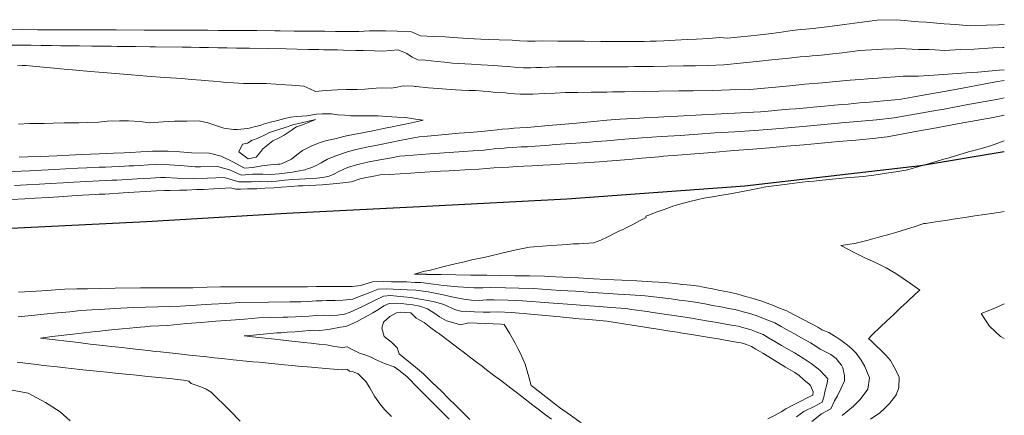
# Model space of a CAD drawing. Header units: inches. Extents: x 11351264 to 11356330, y 6702313 to 6706468.
# Tile 158 of 160: x 11355916 to 11356330, y 6705899 to 6706065. Entities that reach past the tile are written whole.
import ezdxf

# ---------------------------------------------------------------- set-up
doc = ezdxf.new("R2010")
doc.units = ezdxf.units.IN
doc.header["$MEASUREMENT"] = 0
doc.layers.add('Shumate_Contours_clip1', color=7, linetype='Continuous', lineweight=0)
doc.layers.add('Shumate_Streets_clip1', color=7, linetype='Continuous')

msp = doc.modelspace()

# ---------------------------------------------------------------- linework, layer by layer
at = {"layer": 'Shumate_Contours_clip1'}
for points, elevation in [([(11356330.36, 6706063.37), (11356327.97, 6706063.26), (11356322.9, 6706063.15), (11356316.02, 6706062.89), (11356309.79, 6706063.44), (11356305.06, 6706063.71), (11356297.46, 6706064.42), (11356294.17, 6706064.6), (11356285.11, 6706065.46), (11356276.84, 6706065.3), (11356269.31, 6706064.26), (11356263.04, 6706063.39), (11356255.76, 6706062.43), (11356252.04, 6706062.04), (11356249.86, 6706061.82), (11356246.78, 6706061.51), (11356244.65, 6706061.27), (11356241.01, 6706060.85), (11356235.53, 6706060.1), (11356231.16, 6706059.56), (11356227.49, 6706059.06), (11356222.37, 6706058.5), (11356219.31, 6706058.2), (11356213.81, 6706057.74), (11356210.36, 6706057.95), (11356205.9, 6706057.5), (11356200.62, 6706057.22), (11356196.93, 6706057.11), (11356191.63, 6706056.89), (11356186.98, 6706056.61), (11356183.75, 6706056.44), (11356181.19, 6706056.37), (11356178.7, 6706056.34), (11356175.44, 6706056.29), (11356173.01, 6706056.26), (11356167.91, 6706056.26), (11356164.6, 6706056.28), (11356160.32, 6706056.33), (11356153.45, 6706056.38), (11356148.06, 6706056.44), (11356142.29, 6706056.47), (11356135.81, 6706056.55), (11356132.74, 6706056.48), (11356129.48, 6706056.42), (11356126.13, 6706056.61), (11356122.98, 6706056.82), (11356117.52, 6706057.01), (11356113.1, 6706057.13), (11356109.76, 6706057.25), (11356106.95, 6706057.35), (11356100.14, 6706057.83), (11356094.85, 6706058.18), (11356090.05, 6706058.4), (11356084.46, 6706058.64), (11356080.64, 6706060.37), (11356074.61, 6706060.61), (11356069.73, 6706060.73), (11356062.94, 6706060.73), (11356058.37, 6706060.49), (11356052.08, 6706060.45), (11356048.65, 6706060.51), (11356043.94, 6706060.58), (11356040.88, 6706060.63), (11356037.18, 6706060.66), (11356035.14, 6706060.68), (11356031.25, 6706060.7), (11356025.32, 6706060.74), (11356023.11, 6706060.77), (11356015.41, 6706060.87), (11356009.74, 6706060.9), (11356005.1, 6706060.92), (11355999.25, 6706060.95), (11355994.78, 6706061), (11355990.46, 6706061.05), (11355979.21, 6706061.08), (11355968.01, 6706061.11), (11355956.13, 6706061.14), (11355948.77, 6706061.19), (11355940.74, 6706061.21), (11355932.71, 6706061.23), (11355923.1, 6706061.24), (11355916.59, 6706061.29), (11355908.56, 6706061.26)], 1376), ([(11356330.36, 6706053.81), (11356329.8, 6706053.77), (11356325.56, 6706053.58), (11356317.51, 6706053.08), (11356311.73, 6706052.87), (11356305.36, 6706052.52), (11356298.73, 6706052.9), (11356294.02, 6706052.96), (11356286.45, 6706053.39), (11356284.09, 6706053.24), (11356278.98, 6706053.05), (11356276.84, 6706052.91), (11356269.56, 6706052.53), (11356264.19, 6706051.79), (11356262.06, 6706051.54), (11356256.9, 6706050.88), (11356254.59, 6706050.68), (11356251.77, 6706050.42), (11356249.46, 6706050.22), (11356247.16, 6706050.03), (11356244.35, 6706049.76), (11356239.67, 6706049.28), (11356236.72, 6706048.96), (11356231.05, 6706048.35), (11356228.62, 6706048.08), (11356220.49, 6706047.23), (11356212.23, 6706046.49), (11356205.54, 6706046.17), (11356200.32, 6706046.06), (11356195.14, 6706046.04), (11356188.49, 6706045.95), (11356182.57, 6706045.79), (11356180.21, 6706045.73), (11356177.31, 6706045.71), (11356174.52, 6706045.68), (11356171.87, 6706045.66), (11356169.14, 6706045.65), (11356166.99, 6706045.63), (11356164.03, 6706045.62), (11356160.45, 6706045.61), (11356153.94, 6706045.62), (11356141.52, 6706045.61), (11356138.48, 6706045.49), (11356135.44, 6706045.36), (11356133.03, 6706045.26), (11356130.96, 6706045.24), (11356128.57, 6706045.21), (11356127.81, 6706045.25), (11356124, 6706045.48), (11356121.36, 6706045.73), (11356118.74, 6706045.96), (11356115.31, 6706046.19), (11356109.94, 6706046.5), (11356105.96, 6706046.68), (11356100.24, 6706047.03), (11356097.85, 6706047.22), (11356094.55, 6706047.55), (11356091.64, 6706047.88), (11356088.92, 6706048.14), (11356086.48, 6706048.38), (11356083.35, 6706048.58), (11356080.83, 6706049.72), (11356078.6, 6706051.24), (11356074.98, 6706052.79), (11356068.49, 6706052.27), (11356064.96, 6706052.36), (11356060.23, 6706052.46), (11356057.18, 6706052.53), (11356051.99, 6706052.64), (11356049.4, 6706052.7), (11356043.75, 6706052.82), (11356041.62, 6706052.87), (11356037.16, 6706052.94), (11356027.78, 6706053.13), (11356020.1, 6706053.28), (11356012.43, 6706053.43), (11356006.86, 6706053.5), (11356002.88, 6706053.58), (11355999.03, 6706053.65), (11355995.15, 6706053.72), (11355991.26, 6706053.79), (11355987.79, 6706053.85), (11355984, 6706053.92), (11355972.81, 6706054.01), (11355970.42, 6706054.02), (11355964.31, 6706054.12), (11355962.29, 6706054.15), (11355956.55, 6706054.24), (11355954.17, 6706054.27), (11355948.8, 6706054.35), (11355945.94, 6706054.37), (11355940.77, 6706054.43), (11355937.48, 6706054.45), (11355932.69, 6706054.52), (11355928.96, 6706054.57), (11355924.57, 6706054.64), (11355920.45, 6706054.69), (11355916.46, 6706054.75), (11355912.08, 6706054.73)], 1374), ([(11356330.36, 6706044.28), (11356328.18, 6706044.14), (11356319.14, 6706043.39), (11356314.44, 6706043.11), (11356306.62, 6706042.47), (11356300.69, 6706042.15), (11356294.19, 6706041.64), (11356287.74, 6706041.73), (11356284.43, 6706041.44), (11356280.29, 6706041.18), (11356277.06, 6706040.9), (11356272.85, 6706040.62), (11356269.68, 6706040.34), (11356265.4, 6706040.04), (11356262.29, 6706039.77), (11356258.05, 6706039.27), (11356253.79, 6706038.91), (11356246.37, 6706038.24), (11356239.96, 6706037.64), (11356232.48, 6706036.92), (11356223.17, 6706036.13), (11356214.91, 6706035.86), (11356207.51, 6706035.68), (11356199.34, 6706035.53), (11356193.22, 6706035.49), (11356184.92, 6706035.31), (11356178.44, 6706035.19), (11356170.36, 6706035.06), (11356168.29, 6706035.05), (11356165.26, 6706035.02), (11356162.86, 6706034.98), (11356160.14, 6706034.95), (11356156.26, 6706034.9), (11356150.75, 6706034.85), (11356145.56, 6706034.74), (11356141.09, 6706034.58), (11356136.61, 6706034.34), (11356131.67, 6706034.13), (11356127.67, 6706034.04), (11356126.35, 6706034.08), (11356121.97, 6706034.44), (11356120.17, 6706034.65), (11356115.09, 6706034.98), (11356113.05, 6706035.16), (11356110.77, 6706035.34), (11356107.65, 6706035.58), (11356104.93, 6706035.68), (11356101.67, 6706035.84), (11356099.21, 6706035.97), (11356093.5, 6706036.28), (11356087.79, 6706036.71), (11356082.57, 6706037.27), (11356082.11, 6706037.32), (11356081.44, 6706037.51), (11356077.07, 6706037.6), (11356074.55, 6706037.1), (11356072.02, 6706036.68), (11356068.47, 6706036.71), (11356065.74, 6706036.6), (11356060.89, 6706036.27), (11356057.77, 6706036.13), (11356053.26, 6706036.06), (11356049.51, 6706035.9), (11356046.87, 6706035.8), (11356042.92, 6706035.46), (11356040.21, 6706035.22), (11356037.82, 6706036.31), (11356035.24, 6706037.46), (11356030.06, 6706037.86), (11356027.56, 6706038.06), (11356019.33, 6706038.62), (11356014.97, 6706038.62), (11356009.89, 6706038.64), (11356007.7, 6706038.72), (11356005.68, 6706038.85), (11356002.35, 6706039.08), (11356000.1, 6706039.27), (11355997.2, 6706039.52), (11355995.14, 6706039.7), (11355991.98, 6706039.97), (11355987.93, 6706040.31), (11355983.89, 6706040.64), (11355981.63, 6706040.78), (11355976.53, 6706041.13), (11355969.05, 6706041.74), (11355962.6, 6706042.28), (11355954.17, 6706042.99), (11355948.84, 6706043.39), (11355945.43, 6706043.64), (11355937.78, 6706044.32), (11355935.74, 6706044.51), (11355930.13, 6706045.01), (11355927.01, 6706045.31), (11355922.49, 6706045.72), (11355918.26, 6706046.13), (11355916.55, 6706046.19), (11355914.63, 6706046.09)], 1372), ([(11355910.61, 6706001.43), (11355916.11, 6706001.66), (11355919.66, 6706001.82), (11355924.87, 6706002.07), (11355930.17, 6706002.36), (11355934.82, 6706002.6), (11355940.1, 6706002.9), (11355943.78, 6706003.07), (11355949.01, 6706003.31), (11355951.67, 6706003.41), (11355954.33, 6706003.51), (11355957.72, 6706003.66), (11355959.65, 6706003.75), (11355961.49, 6706003.85), (11355963.67, 6706003.97), (11355966.13, 6706004.12), (11355969.67, 6706004.32), (11355973.21, 6706004.52), (11355978.71, 6706004.37), (11355984.81, 6706003.85), (11355989.52, 6706003.55), (11355991.71, 6706003.46), (11355998.91, 6706003.66), (11356003.94, 6706002.27), (11356009.01, 6706000), (11356013.62, 6706000.35), (11356017.99, 6706000.36), (11356021.38, 6706000.32), (11356024.88, 6706000.6), (11356028.19, 6706001.03), (11356030.46, 6706001.28), (11356032.64, 6706001.63), (11356035.82, 6706002.17), (11356037.13, 6706002.8), (11356038.23, 6706003.13), (11356040.43, 6706004.05), (11356042.53, 6706005.21), (11356045.27, 6706006.74), (11356048.27, 6706008.05), (11356053.6, 6706009.77), (11356057.17, 6706010.74), (11356059.25, 6706011.2), (11356061.7, 6706011.71), (11356065.42, 6706012.47), (11356067.55, 6706012.93), (11356071.69, 6706013.8), (11356075.76, 6706014.57), (11356079.31, 6706015.23), (11356083.86, 6706016.11), (11356087.36, 6706016.42), (11356096.29, 6706017.25), (11356100.74, 6706017.61), (11356105.19, 6706017.98), (11356109.94, 6706018.38), (11356113.99, 6706018.84), (11356116.64, 6706019.09), (11356118.88, 6706019.29), (11356121.62, 6706019.52), (11356123.87, 6706019.71), (11356126.27, 6706019.87), (11356129.39, 6706020.1), (11356133.85, 6706020.5), (11356138.3, 6706020.9), (11356143.48, 6706021.38), (11356148.65, 6706021.78), (11356153.07, 6706022.21), (11356157.49, 6706022.64), (11356162.92, 6706023.17), (11356168.55, 6706023.6), (11356176.64, 6706024.03), (11356178.67, 6706024.12), (11356184.72, 6706024.45), (11356186.94, 6706024.55), (11356192.81, 6706024.87), (11356195.21, 6706024.99), (11356200.44, 6706025.32), (11356202.73, 6706025.42), (11356208.54, 6706025.74), (11356211.03, 6706025.86), (11356216.64, 6706026.16), (11356219.32, 6706026.28), (11356224.75, 6706026.57), (11356227.61, 6706026.7), (11356232.36, 6706027.07), (11356234.91, 6706027.29), (11356239.78, 6706027.74), (11356242.36, 6706027.97), (11356247.21, 6706028.41), (11356249.8, 6706028.64), (11356254.63, 6706029.08), (11356257.24, 6706029.31), (11356261.95, 6706029.71), (11356264.56, 6706029.94), (11356269.36, 6706030.4), (11356272.01, 6706030.63), (11356276.77, 6706031.08), (11356279.46, 6706031.32), (11356284.18, 6706031.78), (11356286.91, 6706032.02), (11356293.08, 6706033.05), (11356298.55, 6706034.05), (11356305.82, 6706035.41), (11356312.69, 6706036.66), (11356318.58, 6706037.74), (11356326.81, 6706039.24), (11356330.36, 6706039.88)], 1372), ([(11355913.31, 6705995.65), (11355918.47, 6705995.91), (11355923.91, 6705996.23), (11355928.44, 6705996.47), (11355933.83, 6705996.79), (11355938.42, 6705997.04), (11355943.74, 6705997.35), (11355949.03, 6705997.62), (11355952.1, 6705997.75), (11355954.36, 6705997.84), (11355956.46, 6705997.93), (11355964.99, 6705998.41), (11355967.83, 6705998.59), (11355970.72, 6705998.77), (11355974.9, 6705999.02), (11355976.98, 6705998.96), (11355981.93, 6705998.72), (11355988.74, 6705998.58), (11355994.61, 6705998.68), (11356001.75, 6705998.97), (11356007.86, 6705997.21), (11356013.28, 6705997.22), (11356016.51, 6705997.25), (11356019.83, 6705997.24), (11356023.75, 6705997.45), (11356027.31, 6705997.87), (11356030.55, 6705998.18), (11356033.45, 6705998.37), (11356036.11, 6705998.41), (11356040.78, 6705998.68), (11356043.32, 6705999.07), (11356045.98, 6705999.55), (11356047.83, 6706000.47), (11356050.06, 6706001.56), (11356053.68, 6706003.22), (11356057.5, 6706004.39), (11356062.04, 6706005.42), (11356065.76, 6706006.14), (11356068.17, 6706006.65), (11356072.22, 6706007.34), (11356075.5, 6706007.92), (11356077.86, 6706008.08), (11356088.39, 6706008.94), (11356102.56, 6706009.97), (11356106.57, 6706010.24), (11356111.05, 6706010.56), (11356113.28, 6706010.8), (11356115.51, 6706011.06), (11356119.65, 6706011.42), (11356120.6, 6706011.48), (11356123.26, 6706011.64), (11356126.86, 6706011.85), (11356129.55, 6706011.98), (11356132.68, 6706012.17), (11356137.16, 6706012.52), (11356141.33, 6706012.85), (11356147.63, 6706013.27), (11356154.22, 6706013.7), (11356158.66, 6706014.1), (11356162.98, 6706014.49), (11356170.44, 6706015.12), (11356177.73, 6706015.71), (11356185.92, 6706016.21), (11356194.01, 6706016.72), (11356201.25, 6706017.24), (11356208.46, 6706017.77), (11356216.81, 6706018.28), (11356225.13, 6706018.78), (11356232.36, 6706019.36), (11356239.15, 6706019.92), (11356247.07, 6706020.66), (11356254.51, 6706021.34), (11356261.76, 6706021.97), (11356268.51, 6706022.52), (11356276.49, 6706023.34), (11356283.98, 6706024.13), (11356292.63, 6706025.63), (11356302.28, 6706027.33), (11356304.96, 6706027.83), (11356314.97, 6706029.71), (11356319.13, 6706030.48), (11356327.75, 6706032.04), (11356330.36, 6706032.51)], 1374), ([(11355912.01, 6705989.71), (11355917.68, 6705990.06), (11355922.02, 6705990.31), (11355927.58, 6705990.65), (11355932.03, 6705990.91), (11355937.47, 6705991.24), (11355942.04, 6705991.5), (11355947.37, 6705991.83), (11355949.06, 6705991.92), (11355951.45, 6705992.04), (11355959.2, 6705992.49), (11355966.23, 6705992.91), (11355973.25, 6705993.33), (11355976.59, 6705993.54), (11355978.98, 6705993.47), (11355982.97, 6705993.71), (11355985.98, 6705993.68), (11355990.16, 6705993.93), (11355993.03, 6705993.98), (11355997.3, 6705994.23), (11356000.13, 6705994.36), (11356004.39, 6705994.61), (11356006.57, 6705994.07), (11356008.59, 6705994.1), (11356011.57, 6705994.27), (11356015.42, 6705994.3), (11356018.79, 6705994.49), (11356022.55, 6705994.69), (11356025.87, 6705994.88), (11356029.93, 6705995.26), (11356032.82, 6705995.43), (11356034.92, 6705995.51), (11356042.98, 6705995.91), (11356049.18, 6705996.43), (11356055.28, 6705997.14), (11356059.04, 6705998.42), (11356062.37, 6705999.18), (11356064.72, 6705999.61), (11356067.48, 6706000.06), (11356071.43, 6706000.26), (11356080.14, 6706000.85), (11356083.92, 6706001.05), (11356092.77, 6706001.62), (11356096.43, 6706001.81), (11356105.38, 6706002.37), (11356108.95, 6706002.55), (11356112.16, 6706002.75), (11356115.37, 6706003.03), (11356118.92, 6706003.24), (11356121.67, 6706003.42), (11356125.16, 6706003.62), (11356127.95, 6706003.77), (11356131.45, 6706003.96), (11356135.99, 6706004.18), (11356139.2, 6706004.4), (11356147.28, 6706004.85), (11356153.56, 6706005.2), (11356159.84, 6706005.55), (11356163.04, 6706005.82), (11356165.07, 6706006), (11356170.29, 6706006.46), (11356172.31, 6706006.65), (11356177.54, 6706007.1), (11356179.54, 6706007.29), (11356184.79, 6706007.74), (11356186.79, 6706007.92), (11356192.8, 6706008.35), (11356200.05, 6706008.96), (11356207.29, 6706009.57), (11356216.35, 6706010.34), (11356222.62, 6706010.78), (11356231.4, 6706011.55), (11356238.65, 6706012.18), (11356245.89, 6706012.82), (11356251.78, 6706013.36), (11356260.51, 6706014.14), (11356267.76, 6706014.77), (11356275.01, 6706015.4), (11356281, 6706016.11), (11356292.23, 6706018.17), (11356301.8, 6706019.92), (11356311.35, 6706021.69), (11356325.6, 6706024.33), (11356330.36, 6706025.23)], 1376), ([(11355915.37, 6706007.52), (11355918.92, 6706007.66), (11355924.31, 6706007.89), (11355927.78, 6706008.04), (11355931.25, 6706008.19), (11355936.44, 6706008.46), (11355941.77, 6706008.69), (11355945.38, 6706008.85), (11355948.99, 6706009.01), (11355952.29, 6706009.13), (11355955.04, 6706009.25), (11355959.63, 6706009.45), (11355962.29, 6706009.57), (11355966.53, 6706009.77), (11355969.41, 6706009.93), (11355971.52, 6706010.04), (11355978.15, 6706010.09), (11355983.08, 6706009.82), (11355987.94, 6706009.41), (11355995.55, 6706009.21), (11356000.38, 6706007.93), (11356005.34, 6706005.67), (11356010.23, 6706002.99), (11356013.81, 6706003.26), (11356017.57, 6706003.96), (11356021.19, 6706004.33), (11356024.34, 6706004.6), (11356025.19, 6706004.67), (11356025.86, 6706004.75), (11356030.1, 6706006.72), (11356032.37, 6706008.53), (11356034.65, 6706010.31), (11356038.41, 6706012.2), (11356041.72, 6706013.6), (11356043.18, 6706014.09), (11356044.35, 6706014.41), (11356048.38, 6706015.33), (11356053.29, 6706016.52), (11356056.82, 6706017.23), (11356059.23, 6706017.7), (11356061.36, 6706018.07), (11356065.08, 6706018.85), (11356068.79, 6706019.64), (11356072.51, 6706020.41), (11356075.2, 6706020.96), (11356079.31, 6706021.79), (11356083.17, 6706022.59), (11356085.59, 6706023.09), (11356082.36, 6706023.6), (11356078.03, 6706024.25), (11356074.42, 6706024.4), (11356070.21, 6706024.71), (11356066.54, 6706024.95), (11356063.55, 6706024.97), (11356060.88, 6706024.98), (11356057.66, 6706025.01), (11356054.88, 6706025.04), (11356052.6, 6706025.19), (11356049.6, 6706025.38), (11356046.98, 6706025.84), (11356043.11, 6706025.88), (11356040.56, 6706025.74), (11356036.58, 6706025.02), (11356032.25, 6706024.69), (11356029.69, 6706024.48), (11356027.23, 6706023.91), (11356024.15, 6706023.06), (11356021.22, 6706022.24), (11356018.29, 6706021.4), (11356016.89, 6706020.96), (11356014.91, 6706020.5), (11356011.68, 6706019.68), (11356007.14, 6706019.15), (11356005.58, 6706019.2), (11356001.57, 6706019.84), (11355996.87, 6706021.36), (11355994.76, 6706022.07), (11355991.18, 6706022.83), (11355985.92, 6706022.68), (11355980.73, 6706022.7), (11355976.01, 6706022.41), (11355970.06, 6706022), (11355966.26, 6706022.63), (11355961.4, 6706022.83), (11355957.57, 6706022.83), (11355952.47, 6706022.67), (11355948.93, 6706022.37), (11355944.29, 6706022.13), (11355940.43, 6706022.08), (11355938.15, 6706022.06), (11355934.32, 6706022.01), (11355929.71, 6706021.82), (11355925.89, 6706021.79), (11355923.49, 6706021.79), (11355919.64, 6706021.78), (11355915.01, 6706021.42)], 1370), ([(11356262.11, 6705898.77), (11356266.76, 6705902.76), (11356269.64, 6705905.53), (11356272.84, 6705909.91), (11356273.58, 6705914.69), (11356271.6, 6705919.44), (11356269.99, 6705922.09), (11356267.96, 6705925.02), (11356266.09, 6705926.81), (11356264.27, 6705928.34), (11356261.44, 6705930.51), (11356259.74, 6705931.63), (11356256.48, 6705933.69), (11356253.51, 6705934.92), (11356251.83, 6705935.95), (11356248.85, 6705937.52), (11356245.87, 6705939.09), (11356241.58, 6705941.27), (11356238.71, 6705942.79), (11356235.69, 6705943.98), (11356232.67, 6705945.17), (11356227.77, 6705947.05), (11356224.54, 6705947.98), (11356221.3, 6705948.89), (11356218.06, 6705949.81), (11356215.76, 6705950.46), (11356213.81, 6705950.84), (11356210.59, 6705951.46), (11356207.38, 6705952.09), (11356204.17, 6705952.72), (11356201.61, 6705953.23), (11356198.29, 6705953.61), (11356194.98, 6705953.99), (11356191.66, 6705954.37), (11356188.74, 6705954.7), (11356187.61, 6705954.83), (11356182, 6705955.11), (11356175.59, 6705955.43), (11356169.19, 6705955.76), (11356162.78, 6705956.08), (11356157.34, 6705956.35), (11356150.96, 6705956.68), (11356144.58, 6705957), (11356138.2, 6705957.32), (11356136.6, 6705957.43), (11356130.39, 6705957.54), (11356124.19, 6705957.64), (11356117.98, 6705957.74), (11356112.31, 6705957.83), (11356111.75, 6705957.82), (11356105.55, 6705957.93), (11356099.35, 6705958.04), (11356093.14, 6705958.14), (11356087.07, 6705958.22), (11356086.93, 6705958.24), (11356081.93, 6705958.29), (11356086.09, 6705959.62), (11356088, 6705959.88), (11356093.32, 6705961.27), (11356095.52, 6705961.75), (11356099.64, 6705962.8), (11356102.97, 6705963.51), (11356105.97, 6705964.26), (11356110.34, 6705965.16), (11356112.29, 6705965.64), (11356119.27, 6705967.21), (11356124.78, 6705968.49), (11356130.31, 6705969.73), (11356137.54, 6705970.25), (11356141.85, 6705970.44), (11356144.16, 6705970.59), (11356146.16, 6705970.74), (11356148.74, 6705971.01), (11356151.26, 6705971.01), (11356157.33, 6705971.52), (11356160.4, 6705972.6), (11356163.34, 6705974), (11356166.24, 6705975.49), (11356168.57, 6705976.69), (11356169.81, 6705977.1), (11356170.75, 6705977.71), (11356174.47, 6705979.52), (11356176.97, 6705980.83), (11356179.47, 6705982.13), (11356179.33, 6705982.69), (11356180.67, 6705983.14), (11356183.73, 6705984.37), (11356187.03, 6705985.57), (11356191.18, 6705987.08), (11356193.66, 6705987.78), (11356197.35, 6705988.75), (11356201.32, 6705989.74), (11356203.78, 6705990.31), (11356208.28, 6705991.02), (11356210.58, 6705991.44), (11356215.76, 6705992.26), (11356223.07, 6705993.72), (11356227.19, 6705994.52), (11356229.96, 6705995.05), (11356237.78, 6705996.1), (11356245.16, 6705997.03), (11356247.87, 6705997.28), (11356250.15, 6705997.49), (11356252.42, 6705997.74), (11356255.13, 6705998.04), (11356263.65, 6705998.85), (11356270.89, 6705999.48), (11356275.34, 6706000.03), (11356280.74, 6706000.79), (11356284.66, 6706001.41), (11356289.72, 6706002.27), (11356293.37, 6706003.37), (11356298.48, 6706004.77), (11356304.28, 6706006.54), (11356307.17, 6706007.32), (11356315.27, 6706009.85), (11356317.53, 6706010.41), (11356320.75, 6706011.24), (11356324.92, 6706012.42), (11356330.36, 6706014.45)], 1378), ([(11356274.03, 6705897.25), (11356277.87, 6705899.91), (11356279.95, 6705901.7), (11356282.06, 6705903.87), (11356284.49, 6705907.02), (11356284.9, 6705907.7), (11356285.09, 6705908.28), (11356285.52, 6705909.33), (11356285.9, 6705910.57), (11356286.01, 6705914.96), (11356285.02, 6705917.05), (11356283.94, 6705919.12), (11356282.4, 6705921.89), (11356280.39, 6705924.13), (11356278.3, 6705926.29), (11356276.16, 6705928.36), (11356274.12, 6705930.3), (11356274, 6705930.45), (11356273.19, 6705931.03), (11356274.54, 6705932.54), (11356278.37, 6705936.23), (11356280.71, 6705938.48), (11356283.81, 6705941.36), (11356286.84, 6705944.21), (11356289.29, 6705946.46), (11356292.97, 6705949.95), (11356294.74, 6705951.59), (11356290.82, 6705954.35), (11356287.71, 6705956.48), (11356284.6, 6705958.62), (11356280.53, 6705960.91), (11356278.03, 6705962.18), (11356274.89, 6705963.73), (11356271.9, 6705965.08), (11356267.99, 6705966.94), (11356266.2, 6705967.9), (11356264.4, 6705968.86), (11356261.52, 6705970.41), (11356264.47, 6705970.81), (11356268.02, 6705971.41), (11356272.51, 6705972.51), (11356274.95, 6705973.15), (11356276.9, 6705973.73), (11356282.11, 6705975.16), (11356284.25, 6705975.77), (11356287.3, 6705976.66), (11356292.45, 6705978.22), (11356296.4, 6705979.58), (11356297.19, 6705979.7), (11356297.96, 6705979.84), (11356301.4, 6705980.35), (11356305.52, 6705980.94), (11356309.65, 6705981.55), (11356313.77, 6705982.16), (11356317.9, 6705982.79), (11356322.03, 6705983.42), (11356326.15, 6705984.05), (11356329.63, 6705984.56), (11356330.26, 6705984.72), (11356330.36, 6705984.75)], 1380), ([(11356249.34, 6705896.24), (11356253.36, 6705899.47), (11356257.29, 6705901.58), (11356258.86, 6705904.9), (11356260.15, 6705906.99), (11356261.56, 6705910), (11356263.04, 6705913.42), (11356262.99, 6705915.5), (11356262.38, 6705918.89), (11356261.98, 6705919.65), (11356261.73, 6705919.98), (11356260.89, 6705920.97), (11356259.46, 6705922.73), (11356257.26, 6705924.48), (11356254.99, 6705925.56), (11356252.73, 6705926.74), (11356250.5, 6705928.23), (11356248.73, 6705929.35), (11356244.91, 6705931.5), (11356241.76, 6705933.28), (11356238.67, 6705935.03), (11356236.3, 6705936.29), (11356233.71, 6705937.76), (11356228.92, 6705939.68), (11356225.78, 6705940.92), (11356222.54, 6705941.85), (11356220.35, 6705942.45), (11356217.02, 6705943.38), (11356214.98, 6705943.74), (11356210.29, 6705944.63), (11356208.19, 6705945), (11356204.94, 6705945.59), (11356202.62, 6705946.02), (11356199.32, 6705946.63), (11356196.02, 6705947.06), (11356193.42, 6705947.4), (11356190.01, 6705947.85), (11356179.11, 6705949.22), (11356172.78, 6705949.63), (11356167.71, 6705949.94), (11356161.32, 6705950.35), (11356154.93, 6705950.75), (11356149.66, 6705951.07), (11356143.23, 6705951.45), (11356131.93, 6705952.23), (11356125.78, 6705952.39), (11356120.17, 6705952.53), (11356113.82, 6705952.69), (11356110.7, 6705952.59), (11356106.98, 6705952.51), (11356100.33, 6705953), (11356094.06, 6705953.52), (11356089.87, 6705954.12), (11356084.58, 6705954.74), (11356082.01, 6705954.82), (11356078.45, 6705955), (11356075.17, 6705955.06), (11356072.23, 6705955.12), (11356068.71, 6705955.14), (11356064.22, 6705955.08), (11356059.13, 6705953.54), (11356055.57, 6705953.15), (11356052.99, 6705953.15), (11356049.21, 6705953.1), (11356046.72, 6705953.11), (11356042.88, 6705953.08), (11356040.44, 6705953.08), (11356036.83, 6705952.94), (11356034.19, 6705952.9), (11356021.63, 6705952.98), (11356010.89, 6705953), (11356000.18, 6705953.01), (11355994.5, 6705952.8), (11355988.52, 6705952.56), (11355977.46, 6705952.53), (11355971.94, 6705952.52), (11355966.39, 6705952.49), (11355955.84, 6705952.46), (11355949.22, 6705952.27), (11355944.12, 6705952.18), (11355939.58, 6705952.11), (11355934.61, 6705952.01), (11355924.82, 6705951.31), (11355922.44, 6705951.09), (11355915.09, 6705950.75)], 1376), ([(11356242.85, 6705898.19), (11356245.94, 6705900.52), (11356250.56, 6705902.75), (11356253.65, 6705904.32), (11356254.27, 6705906.46), (11356254.78, 6705908.67), (11356255.67, 6705912.45), (11356256.01, 6705914.28), (11356252.97, 6705917.53), (11356251.93, 6705918.36), (11356249.01, 6705920.63), (11356247.35, 6705921.77), (11356245.68, 6705922.87), (11356241.94, 6705925.11), (11356238.51, 6705927.15), (11356236.48, 6705928.3), (11356233.65, 6705929.99), (11356231.02, 6705931.49), (11356228.79, 6705932.82), (11356225.76, 6705934.01), (11356223.78, 6705934.78), (11356220.56, 6705935.75), (11356218.27, 6705936.4), (11356216.25, 6705936.73), (11356211.55, 6705937.54), (11356209.37, 6705937.9), (11356204.83, 6705938.7), (11356202.5, 6705939.09), (11356199.22, 6705939.65), (11356197.03, 6705940.04), (11356193.74, 6705940.52), (11356191.32, 6705940.87), (11356188.97, 6705941.23), (11356182.32, 6705942.15), (11356179.93, 6705942.51), (11356173.33, 6705943.4), (11356170.85, 6705943.77), (11356164.65, 6705944.26), (11356159.87, 6705944.62), (11356153.5, 6705945.1), (11356148.36, 6705945.47), (11356138.43, 6705946.24), (11356127.36, 6705947.13), (11356121.26, 6705947.35), (11356115.34, 6705947.55), (11356112.23, 6705947.42), (11356109.13, 6705947.26), (11356105.94, 6705947.37), (11356102.71, 6705947.71), (11356102.69, 6705947.71), (11356102.68, 6705947.71), (11356102.67, 6705947.71), (11356102.6, 6705947.73), (11356097.67, 6705948.75), (11356092.69, 6705949.83), (11356087.64, 6705950.8), (11356082.4, 6705951.5), (11356078.73, 6705951.72), (11356075.92, 6705951.86), (11356072.85, 6705952.03), (11356070.22, 6705952.13), (11356066.57, 6705952.01), (11356061.68, 6705950.03), (11356058.25, 6705948.74), (11356055.94, 6705947.81), (11356051.75, 6705947.37), (11356048.42, 6705947.23), (11356044.82, 6705947.19), (11356042.81, 6705947.12), (11356040.49, 6705947.01), (11356037.13, 6705946.78), (11356033.97, 6705946.68), (11356031.41, 6705946.59), (11356029.38, 6705946.59), (11356020.36, 6705946.48), (11356008.32, 6705946.31), (11356002.33, 6705945.97), (11355996.37, 6705945.63), (11355989.86, 6705945.23), (11355983.29, 6705944.8), (11355973.8, 6705944.57), (11355963.29, 6705944.3), (11355955.58, 6705943.81), (11355949.26, 6705943.4), (11355945.98, 6705943.24), (11355941.14, 6705942.96), (11355936.67, 6705942.49), (11355931.51, 6705942.04), (11355925.78, 6705941.41), (11355921.92, 6705941.06), (11355914.84, 6705940.27)], 1374), ([(11356230.7, 6705897.35), (11356233.81, 6705898.98), (11356236.34, 6705900.3), (11356238.32, 6705901.59), (11356241.29, 6705903.12), (11356244.39, 6705904.64), (11356247.36, 6705906.17), (11356249.64, 6705907.35), (11356249.82, 6705908.72), (11356248.71, 6705911.34), (11356248.15, 6705911.97), (11356245.94, 6705913.83), (11356243.79, 6705915.72), (11356242.67, 6705916.48), (11356242.13, 6705916.82), (11356238.25, 6705919.19), (11356233.46, 6705922.09), (11356231.21, 6705923.44), (11356228.67, 6705924.98), (11356225.74, 6705926.73), (11356223.86, 6705927.87), (11356221.79, 6705928.66), (11356219.53, 6705929.36), (11356217.5, 6705929.7), (11356212.81, 6705930.48), (11356210.59, 6705930.85), (11356206.1, 6705931.59), (11356203.68, 6705931.99), (11356199.38, 6705932.71), (11356196.78, 6705933.15), (11356194.75, 6705933.49), (11356192.63, 6705933.82), (11356189.52, 6705934.34), (11356183.61, 6705935.24), (11356180.64, 6705935.73), (11356174.59, 6705936.65), (11356171.75, 6705937.11), (11356165.58, 6705938.04), (11356162.85, 6705938.49), (11356158.42, 6705938.88), (11356153.64, 6705939.3), (11356151.32, 6705939.54), (11356141.84, 6705940.41), (11356132.36, 6705941.27), (11356122.87, 6705942.12), (11356116.86, 6705942.4), (11356113.73, 6705942.35), (11356110.78, 6705942.28), (11356107.18, 6705942.43), (11356103.74, 6705942.7), (11356101.99, 6705942.51), (11356099.13, 6705943.28), (11356094.22, 6705945.53), (11356090.85, 6705946.51), (11356088.27, 6705947.09), (11356081.1, 6705948.37), (11356080.35, 6705948.46), (11356074.46, 6705949.07), (11356071.82, 6705949.25), (11356068.8, 6705949.09), (11356064.14, 6705946.81), (11356060, 6705944.71), (11356054.73, 6705942.36), (11356052.42, 6705941.49), (11356049.42, 6705940.99), (11356046.1, 6705940.95), (11356043.37, 6705941.07), (11356040.57, 6705940.89), (11356037.42, 6705940.65), (11356034.27, 6705940.48), (11356031.8, 6705940.34), (11356028.58, 6705940.16), (11356026.53, 6705940.14), (11356016.18, 6705939.84), (11356010.31, 6705939.4), (11356004.46, 6705938.95), (11355998.24, 6705938.48), (11355992.03, 6705937.97), (11355985.83, 6705937.45), (11355977.85, 6705936.73), (11355970.48, 6705936.42), (11355968.26, 6705936.17), (11355964.59, 6705935.88), (11355961.94, 6705935.58), (11355958.72, 6705935.32), (11355955.62, 6705934.96), (11355952.88, 6705934.73), (11355949.3, 6705934.3), (11355947.49, 6705934.16), (11355940.34, 6705933.3), (11355938, 6705933.05), (11355929.28, 6705931.98), (11355924.37, 6705931.37), (11355929.27, 6705930.78), (11355936.71, 6705929.88), (11355940.36, 6705929.45), (11355945.28, 6705928.86), (11355949.32, 6705928.41), (11355951.8, 6705928.16), (11355954.24, 6705927.88), (11355958.73, 6705927.37), (11355960.82, 6705927.13), (11355964.34, 6705926.72), (11355967.17, 6705926.4), (11355969.55, 6705926.13), (11355972.72, 6705925.77), (11355974.92, 6705925.54), (11355980.07, 6705924.99), (11355982.62, 6705924.71), (11355987.05, 6705924.23), (11355994.37, 6705923.43), (11355997.52, 6705923.1), (11356000.83, 6705922.76), (11356005.43, 6705922.28), (11356010.91, 6705921.71), (11356013.74, 6705921.44), (11356016.4, 6705921.18), (11356020.42, 6705920.8), (11356027.09, 6705920.17), (11356030.3, 6705919.85), (11356032.9, 6705919.57), (11356038.43, 6705919.07), (11356043.04, 6705918.68), (11356046.03, 6705918.44), (11356051.43, 6705917.99), (11356053.6, 6705918.17), (11356054.48, 6705917.41), (11356055.7, 6705917.29), (11356058.2, 6705916.25), (11356061.35, 6705913.05), (11356063.1, 6705910.45), (11356065.1, 6705906.93), (11356066.66, 6705904.5), (11356067.25, 6705903.64), (11356069.24, 6705901.3), (11356072.2, 6705898.37)], 1372), ([(11356152.12, 6705895.62), (11356147.57, 6705898.86), (11356143.03, 6705902.1), (11356142.41, 6705902.57), (11356141.76, 6705903.06), (11356137.15, 6705906.66), (11356132.72, 6705910.12), (11356131.05, 6705911.43), (11356130.09, 6705915.09), (11356129.3, 6705917.42), (11356128.44, 6705920.38), (11356126.54, 6705924.87), (11356125.44, 6705927.03), (11356124.33, 6705929.22), (11356121.93, 6705933.46), (11356119.65, 6705937.08), (11356118.45, 6705937.2), (11356118.39, 6705937.2), (11356118.33, 6705937.2), (11356115, 6705937.33), (11356111.6, 6705937.46), (11356108.19, 6705937.59), (11356104.79, 6705937.73), (11356101.24, 6705937.02), (11356098.49, 6705937.78), (11356095.39, 6705938.63), (11356092.48, 6705940.28), (11356090.45, 6705941.68), (11356087.34, 6705943.75), (11356084.1, 6705944.77), (11356081.19, 6705945.37), (11356078.47, 6705945.67), (11356076.36, 6705945.94), (11356074.22, 6705946.12), (11356071.16, 6705946), (11356068.99, 6705944.93), (11356066.7, 6705943.46), (11356064.31, 6705942.05), (11356062.31, 6705940.82), (11356059.97, 6705939.59), (11356057.78, 6705938.35), (11356055.91, 6705937.57), (11356052.99, 6705936.2), (11356050.74, 6705936.03), (11356046.33, 6705935.18), (11356044.32, 6705934.85), (11356042.02, 6705934.6), (11356039.17, 6705934.65), (11356037.72, 6705934.54), (11356034.57, 6705934.31), (11356031.42, 6705934.06), (11356028.27, 6705933.82), (11356025.68, 6705933.6), (11356023.84, 6705933.54), (11356018.07, 6705933.02), (11356012.48, 6705932.5), (11356010.17, 6705932.28), (11356012.56, 6705932.02), (11356017.62, 6705931.45), (11356023.06, 6705930.85), (11356025.46, 6705930.61), (11356028.93, 6705930.23), (11356032.89, 6705929.79), (11356035.12, 6705929.55), (11356038.34, 6705929.21), (11356041.56, 6705928.86), (11356044.86, 6705928.52), (11356048.21, 6705927.87), (11356051.6, 6705927.44), (11356053.54, 6705927.63), (11356055.87, 6705926.44), (11356058.66, 6705925.03), (11356060.91, 6705924.31), (11356063.64, 6705923.29), (11356065.43, 6705922.4), (11356069.23, 6705920.74), (11356073.38, 6705919.31), (11356075.31, 6705917.88), (11356078.7, 6705915.13), (11356083.63, 6705910.11), (11356087.95, 6705905.79), (11356093.16, 6705900.57), (11356096.45, 6705897.29)], 1370), ([(11356320.56, 6705941.7), (11356323.52, 6705942.83), (11356326.63, 6705944.16), (11356329.99, 6705945.6), (11356330.36, 6705945.74)], 1382), ([(11356139.62, 6705897.18), (11356137.07, 6705899.11), (11356134.52, 6705901.05), (11356131.75, 6705903.16), (11356127.05, 6705906.79), (11356124.76, 6705908.53), (11356122.47, 6705910.27), (11356119.93, 6705912.2), (11356117.56, 6705914.01), (11356115.18, 6705915.81), (11356112.22, 6705918.05), (11356110.35, 6705919.48), (11356107.98, 6705921.29), (11356105.6, 6705923.09), (11356102.38, 6705925.53), (11356100.78, 6705926.73), (11356098.41, 6705928.53), (11356096.04, 6705930.33), (11356092.5, 6705933.03), (11356092.02, 6705933.5), (11356091.47, 6705933.74), (11356088.81, 6705935.71), (11356085.92, 6705937.9), (11356082.54, 6705939.76), (11356080.37, 6705941.98), (11356078.2, 6705942.2), (11356076.15, 6705942.24), (11356074.25, 6705941.95), (11356071.52, 6705940.48), (11356068.76, 6705938.01), (11356068.12, 6705935.54), (11356069.11, 6705932.09), (11356072.2, 6705929.71), (11356074.51, 6705927.2), (11356075.46, 6705924.69), (11356080, 6705920.99), (11356082.37, 6705919.06), (11356085.72, 6705916.3), (11356089.25, 6705912.86), (11356093.2, 6705908.96), (11356096.21, 6705905.98), (11356099.23, 6705903.01), (11356102.39, 6705899.89), (11356105.24, 6705897.08)], 1368), ([(11356330.36, 6705931.22), (11356328.74, 6705932.08), (11356324.14, 6705936.45), (11356322.14, 6705939.39), (11356320.56, 6705941.7)], 1382), ([(11355914.54, 6705921.19), (11355922.69, 6705920.2), (11355925.63, 6705919.86), (11355931.29, 6705919.2), (11355934.84, 6705918.83), (11355937.24, 6705918.57), (11355942.1, 6705918.06), (11355949.36, 6705917.3), (11355952.25, 6705917.03), (11355955.9, 6705916.65), (11355960.15, 6705916.23), (11355962.44, 6705915.99), (11355965.86, 6705915.63), (11355969.51, 6705915.23), (11355972.64, 6705914.92), (11355975.47, 6705914.64), (11355978.76, 6705914.32), (11355982.1, 6705914), (11355984.52, 6705913.67), (11355986.77, 6705913.21), (11355987.82, 6705912.29), (11355991.88, 6705910.86), (11355994.12, 6705909.83), (11355996.17, 6705908.58), (11356004.27, 6705900.72), (11356008.37, 6705896.41)], 1374), ([(11355912.4, 6705909.48), (11355916.82, 6705908.57), (11355919.07, 6705908.15), (11355926.44, 6705904.23), (11355932.57, 6705900.33), (11355936.81, 6705896.53)], 1376)]:
    msp.add_lwpolyline(points, dxfattribs=dict(at, elevation=elevation))
at = {"layer": 'Shumate_Contours_clip1', "elevation": 1368}
msp.add_lwpolyline([(11356007.87, 6706009.87), (11356011.81, 6706006.83), (11356015.22, 6706007.5), (11356016.66, 6706009.42), (11356018.04, 6706011.11), (11356022.17, 6706014.49), (11356024.56, 6706015.59), (11356026.91, 6706016.86), (11356030.37, 6706019.02), (11356031.47, 6706019.95), (11356032.13, 6706020.28), (11356034.66, 6706021.23), (11356036.79, 6706022.06), (11356040.22, 6706023.4), (11356036.67, 6706022.56), (11356034.31, 6706022), (11356031.72, 6706021.42), (11356031, 6706021.3), (11356026.99, 6706019.94), (11356024.72, 6706019.2), (11356022.48, 6706018.48), (11356020.85, 6706017.94), (11356018.68, 6706016.84), (11356015.81, 6706015.6), (11356014.44, 6706015.05), (11356013.56, 6706014.73), (11356011.59, 6706013.5), (11356009.4, 6706013.03)], close=True, dxfattribs=at)
at = {"layer": 'Shumate_Streets_clip1'}
msp.add_lwpolyline([(11354925.19, 6706060.2), (11355030, 6706035), (11355093, 6706015), (11355157, 6705997.5), (11355221, 6705983.5), (11355286, 6705972), (11355352, 6705963.5), (11355418, 6705958), (11355484, 6705955.5), (11355550, 6705956), (11355616, 6705959.5), (11355674, 6705963.5), (11355733, 6705967), (11355792, 6705970.5), (11355851, 6705974), (11355909, 6705977.5), (11355969, 6705980.5), (11356028, 6705984), (11356087, 6705987), (11356146, 6705990), (11356221, 6705995.5), (11356295, 6706004), (11356330.36, 6706009.89)], dxfattribs=at)

doc.saveas('drawing.dxf')
